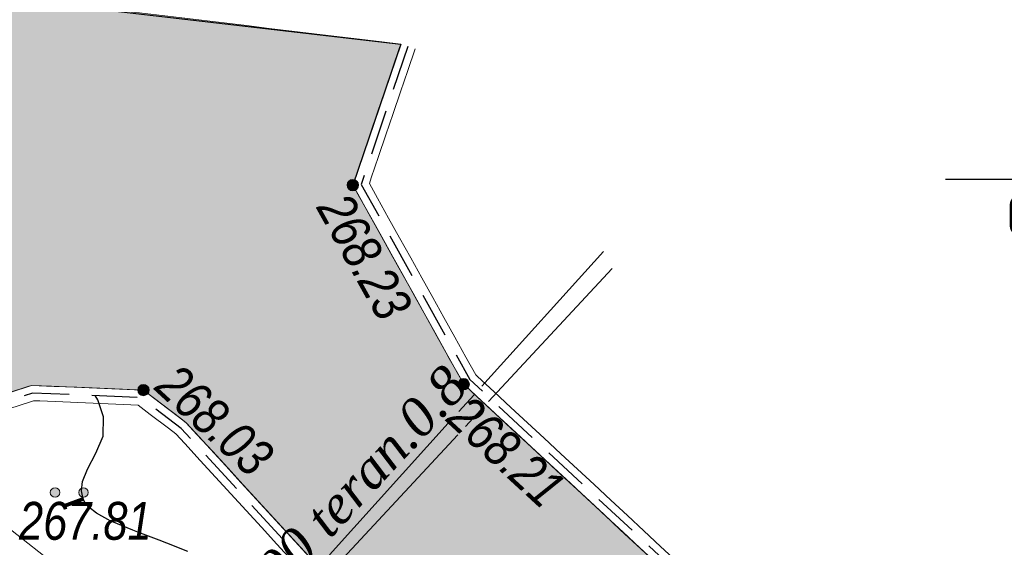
# Model space of a CAD drawing. Header units: inches. Extents: x -416310 to 1286511, y -34262 to 944600.
# Tile 54 of 84: x 140558 to 166577, y 216382 to 230320. Entities that reach past the tile are written whole.
import ezdxf
from ezdxf import colors
from ezdxf.entities.mleader import LeaderData, LeaderLine
from ezdxf.enums import TextEntityAlignment as Align
from ezdxf.math import Vec2, Vec3

# ---------------------------------------------------------------- set-up
doc = ezdxf.new("R2010")
doc.units = ezdxf.units.IN
doc.header["$MEASUREMENT"] = 0
for name, pattern in [('Commnctn_Waterpipes_Line_Unground_m1', [10, 8, -0.5, 1, -0.5]), ('Hydrotech_Tray_Gutter_m1', [1, 1, 0]), ('Hydrotech_Tray_Water_m1', [3, 2, -1]), ('Relef_Horizontal_Bold_m1', [1, 1, 0])]:
    doc.linetypes.add(name, pattern=pattern)
for name, color, linetype, lineweight, true_color in [('COMMN_OBJCT_WATER_L', 7, 'Continuous', 15, 0x000000), ('COMMN_OBJCT_WATER_T', 7, 'Continuous', 15, 0x000000), ('GREEN_VGTAT_#####_B', 7, 'Continuous', 15, 0x000000)]:
    doc.layers.add(name, color=color, linetype=linetype, lineweight=lineweight, true_color=true_color)
for name, color, linetype, true_color in [('HYDRO_TECHN_CNSTR_L', 7, 'Continuous', 0x000000), ('RELEF_HRZNT_BOLD#_L', 7, 'Continuous', 0x000000), ('RELEF_HRZNT_BRGST_B', 7, 'Continuous', 0x000000), ('RELEF_POINT_PICKT_B', 7, 'Continuous', 0x000000), ('RELEF_POINT_PICKT_T', 7, 'Continuous', 0x000000)]:
    doc.layers.add(name, color=color, linetype=linetype, true_color=true_color)
doc.layers.add('Штрих Железобетона', color=7, linetype='Continuous')
doc.styles.add('GOST', font='isocpeur.ttf')
doc.styles.add('БМ-431 (Times New Roman К)', font='timesi.ttf', dxfattribs={"height": 1})
doc.styles.add('Д-431 (Arial Narrow К)', font='ARIALNI.TTF', dxfattribs={"height": 1})

# ---------------------------------------------------------------- blocks, each defined once
blk = doc.blocks.new('GreenSubshrub_m1')
at = {"layer": 'GREEN_VGTAT_#####_B', "linetype": 'Continuous', "lineweight": 13, "true_color": 0x000000}
h = blk.add_hatch(color=18, dxfattribs=at)
h.paths.add_polyline_path([(-1, 0, 1), (-0.5, 0, 1)])
h.paths.add_polyline_path([(1, 0, 1), (0.5, 0, 1)])
at = {"layer": 'GREEN_VGTAT_#####_B', "color": 18, "linetype": 'Continuous', "lineweight": 13, "true_color": 0x000000}
for centre in [(-0.75, 0), (0.75, 0)]:
    blk.add_circle(centre, 0.25, dxfattribs=at)
blk = doc.blocks.new('PointHight_m1')
at = {"layer": 'RELEF_POINT_PICKT_B', "linetype": 'Continuous', "lineweight": 15, "true_color": 0x000000}
h = blk.add_hatch(color=18, dxfattribs=at)
edge = h.paths.add_edge_path()
edge.add_arc((0, 0), 0.3, 0, 360)
at = {"layer": 'RELEF_POINT_PICKT_B', "color": 18, "linetype": 'Continuous', "lineweight": 15, "true_color": 0x000000}
blk.add_circle((0, 0), 0.3, dxfattribs=at)
blk.add_point((0, 0), dxfattribs=at)
blk = doc.blocks.new('Bergsrich_m1-flat-1')
at = {"layer": 'RELEF_HRZNT_BRGST_B', "color": 34, "linetype": 'Continuous', "true_color": 0xa55200, "const_width": 100, "flags": 128}
blk.add_lwpolyline([(0, 0), (-469, -173)], dxfattribs=at)
blk = doc.blocks.new('55653')
at = {"layer": 'COMMN_OBJCT_WATER_L', "color": 5, "linetype": 'Commnctn_Waterpipes_Line_Unground_m1', "lineweight": 15, "ltscale": 600, "true_color": 0x0000ff, "flags": 128}
for points in [[(-87356, 227895), (-97730, 216411), (-103152, 220644), (-107568, 215881), (-172624, 144790), (-185238, 136705), (-192897, 142088), (-207430, 127858)], [(-87124, 227444), (-97646, 216128), (-42975, 164297), (-42509, 163757), (-130133, 64665)]]:
    blk.add_lwpolyline(points, dxfattribs=at)
at = {"layer": 'HYDRO_TECHN_CNSTR_L', "color": 18, "linetype": 'Hydrotech_Tray_Gutter_m1', "lineweight": 15, "ltscale": 600, "true_color": 0x000000, "flags": 128}
for points in [[(-92715, 233373), (-93980, 229648), (-91052, 224388), (-76058, 210470), (-27667, 165584), (-19996, 158848)], [(-92336, 233245), (-93544, 229688), (-90733, 224638), (-75784, 210763), (-27399, 165881), (-19732, 159149)], [(-39046, 167728), (-79678, 205195), (-94839, 219506), (-98383, 223369), (-99514, 224233), (-102473, 224356), (-106788, 222961), (-117039, 211833), (-139337, 187726), (-156757, 169166), (-178611, 145868), (-188871, 135209)], [(-39317, 167434), (-79950, 204903), (-95124, 219225), (-98654, 223073), (-99657, 223838), (-102418, 223953), (-106565, 222613), (-116745, 211562), (-139044, 187454), (-156465, 168893), (-178321, 145593), (-188583, 134931)]]:
    blk.add_lwpolyline(points, dxfattribs=at)
at = {"layer": 'HYDRO_TECHN_CNSTR_L', "color": 3, "linetype": 'Hydrotech_Tray_Water_m1', "lineweight": 25, "ltscale": 600, "true_color": 0x00ff00, "flags": 128}
for points in [[(-92526, 233309), (-93762, 229668), (-90892, 224513), (-75921, 210617), (-27533, 165733), (-19864, 158999)], [(-39181, 167581), (-79814, 205049), (-94981, 219366), (-98518, 223221), (-99585, 224036), (-102445, 224155), (-106676, 222787), (-116892, 211698), (-139190, 187590), (-156611, 169030), (-178466, 145731), (-188727, 135070)]]:
    blk.add_lwpolyline(points, dxfattribs=at)
at = {"layer": 'RELEF_HRZNT_BOLD#_L', "color": 34, "linetype": 'Relef_Horizontal_Bold_m1', "lineweight": 30, "ltscale": 600, "true_color": 0xa55200}
blk.add_lwpolyline([(-98337, 219965), (-99099, 220271), (-99798, 220533), (-100390, 220778), (-100758, 220977), (-100959, 221137), (-101052, 221252), (-101086, 221313), (-101119, 221399), (-101151, 221567), (-101126, 221815), (-100995, 222144), (-100768, 222565), (-100583, 223019), (-100566, 223526), (-100722, 223972), (-100790, 224086)], dxfattribs=at)
blk.add_blockref('Bergsrich_m1-flat-1', (-101103, 221358))
at = {"layer": 'GREEN_VGTAT_#####_B', "color": 18, "true_color": 0x000000, "xscale": 500, "yscale": 500, "zscale": 500}
blk.add_blockref('GreenSubshrub_m1', (-101476, 221527, -353246), dxfattribs=at)
at = {"layer": 'RELEF_POINT_PICKT_B', "color": 18, "true_color": 0x000000, "xscale": 500, "yscale": 500, "zscale": 500}
for p in [(-93980, 229648, -85021), (-99514, 224233, -85214), (-91052, 224388, -85038)]:
    blk.add_blockref('PointHight_m1', p, dxfattribs=at)
at = {"layer": 'COMMN_OBJCT_WATER_T', "color": 18, "linetype": 'Continuous', "true_color": 0x000000, "style": 'БМ-431 (Times New Roman К)'}
blk.add_text('S-100 teran.0.8', height=1000, rotation=47.1636, dxfattribs=at).set_placement((-94428, 221185), align=Align.MIDDLE)
at = {"layer": 'RELEF_POINT_PICKT_T', "color": 18, "true_color": 0x000000, "style": 'Д-431 (Arial Narrow К)'}
for s, rotation, p in [('268.23', 299.1037, (-94520, 229292)), ('268.03', 317.392, (-98917, 224629)), ('268.21', 317.392, (-91211, 223796))]:
    blk.add_text(s, height=1000, rotation=rotation, dxfattribs=at).set_placement(p, align=Align.MIDDLE_LEFT)
blk.add_text('267.81', height=1000, dxfattribs=at).set_placement((-102802, 220779), align=Align.MIDDLE_LEFT)
blk = doc.blocks.new('_Dot')
at = {"color": 0, "linetype": 'ByBlock', "lineweight": -2}
blk.add_line((-0.5, 0), (-1, 0), dxfattribs=at)
at = {"color": 0, "linetype": 'ByBlock', "const_width": 0.5}
blk.add_lwpolyline([(-0.25, 0, 1), (0.25, 0, 1)], format="xyb", close=True, dxfattribs=at)

msp = doc.modelspace()

# ---------------------------------------------------------------- hatches: boundary and pattern name
at = {"layer": 'Штрих Железобетона', "true_color": 0x969696}
h = msp.add_hatch(dxfattribs=at)
h.set_pattern_fill('ANSI33', color=252, scale=100, angle=49.68473873)
h.set_pattern_definition([(94.68474, (243342.1, -3697.8), (-632.8786, -51.8624), []), (94.68474, (243632.6, -3355.43), (-632.8786, -51.8624), [317.5, -158.75])])
h.paths.add_polyline_path([(219726.7522, 150330.807), (211529.5591, 157870.6175), (208830.5591, 157752.6175), (207075.5591, 157175.6175), (203463.5591, 153141.6175), (191779.5591, 139723.6175), (183637.5591, 130540.6175), (171212.5591, 116269.6175), (157295.5591, 100588.6175), (140749.5591, 81506.6175), (124845.7974, 63964.093), (125043.5591, 63211.6175), (120034.1209, 57835.065), (110270.994, 66931.5595), (107951.5591, 69226.6175), (97686.5591, 78559.6175), (80048.5591, 94536.6175), (52939.5591, 118573.6175), (48881.9647, 122249.2167), (47097.616, 122928.6015), (41489.6623, 117960.5956), (36469.6365, 123051.1849), (59157.5591, 145424.6175), (80952.5591, 168643.6175), (99264.5591, 188150.6175), (120003.5591, 210673.6175), (131251.5591, 222756.6175), (133139.4069, 228816.5456), (132475.065, 231845.9707), (150627.1986, 229675.4977), (149362.6111, 225950.2987), (152290.5591, 220690.6175), (167284.5591, 206772.6175), (215675.5591, 161886.6175), (223692.3005, 154846.4072)])
h.paths.add_polyline_path([(119804.5591, 66001.6175), (121117.5591, 66248.6175), (137816.5591, 84927.6175), (154876.5591, 104590.6175), (166715.5591, 118096.6175), (179953.5591, 133071.6175), (187343.5591, 141567.6175), (200379.5591, 156555.6175), (203698.5591, 160463.6175), (204310.1718, 162200.1597), (204296.5591, 164030.6175), (163664.5591, 201497.6175), (148503.5591, 215808.6175), (144959.2842, 219671.5143), (143828.011, 220534.9435), (140869.474, 220658.1505), (136554.5591, 219263.6175), (126303.5591, 208135.6175), (104005.5591, 184028.6175), (86585.5591, 165468.6175), (64731.5591, 142170.6175), (54470.9689, 131510.8251), (54095.8361, 130073.5887), (54721.059, 127449.07), (56095.5591, 124044.6175), (82895.5591, 98997.6175), (111337.5591, 74191.6175), (112202.5591, 73419.6175)], flags=16)

# ---------------------------------------------------------------- next in the draw order: block references
msp.add_blockref('55653', (243342.1189, -3697.8051))

# ---------------------------------------------------------------- next in the draw order: linework, layer by layer
msp.add_lwpolyline([(132279.7073, 231803.1295), (150627.1986, 229675.4977), (149362.6111, 225950.2987)])
at = {"layer": 'HYDRO_TECHN_CNSTR_L', "color": 18, "linetype": 'Hydrotech_Tray_Gutter_m1', "lineweight": 15, "ltscale": 600, "true_color": 0x000000, "flags": 128}
msp.add_lwpolyline([(219726.7522, 150330.807), (211529.5591, 157870.6175), (208830.5591, 157752.6175), (207075.5591, 157175.6175), (203463.5591, 153141.6175), (191779.5591, 139723.6175), (183637.5591, 130540.6175), (171212.5591, 116269.6175), (157295.5591, 100588.6175), (140749.5591, 81506.6175), (124845.7974, 63964.093), (124845.7974, 63964.093), (125043.5591, 63211.6175), (120034.1209, 57835.065), (110270.994, 66931.5595), (107951.5591, 69226.6175), (97686.5591, 78559.6175), (80048.5591, 94536.6175), (52939.5591, 118573.6175), (48881.9647, 122249.2167), (47097.616, 122928.6015), (41489.6623, 117960.5956), (36469.6365, 123051.1849), (59157.5591, 145424.6175), (80952.5591, 168643.6175), (99264.5591, 188150.6175), (120003.5591, 210673.6175), (131251.5591, 222756.6175), (133139.4069, 228816.5456), (132475.065, 231845.9707), (150627.1986, 229675.4977), (149362.6111, 225950.2987), (152290.5591, 220690.6175), (167284.5591, 206772.6175), (215675.5591, 161886.6175), (223692.3005, 154846.4072), (219726.7522, 150330.807)], dxfattribs=at)
at = {"layer": 'HYDRO_TECHN_CNSTR_L', "color": 18, "linetype": 'Hydrotech_Tray_Gutter_m1', "lineweight": 15, "ltscale": 600, "true_color": 0x000000, "elevation": 85038.4, "flags": 128}
msp.add_lwpolyline([(119804.5591, 66001.6175), (121117.5591, 66248.6175), (137816.5591, 84927.6175), (154876.5591, 104590.6175), (166715.5591, 118096.6175), (179953.5591, 133071.6175), (187343.5591, 141567.6175), (200379.5591, 156555.6175), (203698.5591, 160463.6175), (204310.1718, 162200.1597), (204296.5591, 164030.6175), (163664.5591, 201497.6175), (148503.5591, 215808.6175), (144959.2842, 219671.5143), (143828.011, 220534.9435), (140869.474, 220658.1505), (136554.5591, 219263.6175), (126303.5591, 208135.6175), (104005.5591, 184028.6175), (86585.5591, 165468.6175), (64731.5591, 142170.6175), (54470.9689, 131510.8251), (54095.8361, 130073.5887), (54721.059, 127449.07), (56095.5591, 124044.6175), (82895.5591, 98997.6175), (111337.5591, 74191.6175), (112202.5591, 73419.6175), (119804.5591, 66001.6175)], dxfattribs=at)

# ---------------------------------------------------------------- next in the draw order: leaders
at = {"ltscale": 250}
ml = msp.add_multileader_mtext('Standard', dxfattribs=at)
ml.set_content('Труба В-110\\PСуществующая', color=256, style='GOST')
ml.set_leader_properties(lineweight=-1)
ml.set_arrow_properties(name='DOT')
ml.build(insert=Vec2(0, 0))
ml.multileader.update_dxf_attribs({"text_left_attachment_type": 6, "text_right_attachment_type": 6, "dogleg_length": 0.00104, "arrow_head_size": 655.2, "scale": 100})
ctx = ml.context
ctx.base_point, ctx.scale, ctx.char_height, ctx.arrow_head_size, ctx.landing_gap_size, ctx.plane_origin = Vec3(166278.1917, 226098.2828), 100, 1092, 655.2, 0, Vec3(158622.7861, 220987.0276)
ctx.left_attachment, ctx.right_attachment, ctx.text_align_type = 6, 6, 1
notes = []
notes.append((ctx, [(0, (1, 1, 0), (176270.0957, 226098.2828), (-1, 0), 0.104, [(0, [(180314.8448, 228451.2898)], 0, [])])]))
ctx.mtext.insert, ctx.mtext.alignment, ctx.mtext.flow_direction = Vec3(171274.0917, 227517.8828), 2, 5
ctx.mtext.has_bg_fill, ctx.mtext.bg_color, ctx.mtext.bg_scale_factor, ctx.mtext.bg_transparency, ctx.mtext.use_window_bg_color = 1, -1027028792, 1.5, 0, 1
for ctx, leaders in notes:
    for number, flags, end, landing, length, lines in leaders:
        leader = LeaderData()
        leader.index, (leader.has_last_leader_line, leader.has_dogleg_vector, leader.attachment_direction) = number, flags
        leader.last_leader_point, leader.dogleg_vector, leader.dogleg_length = Vec3(end), Vec3(landing), length
        for number, points, colour, breaks in lines:
            line = LeaderLine()
            line.index, line.vertices, line.color, line.breaks = number, Vec3.list(points), colors.encode_raw_color(colour), breaks
            leader.lines.append(line)
        ctx.leaders.append(leader)

doc.saveas('drawing.dxf')
